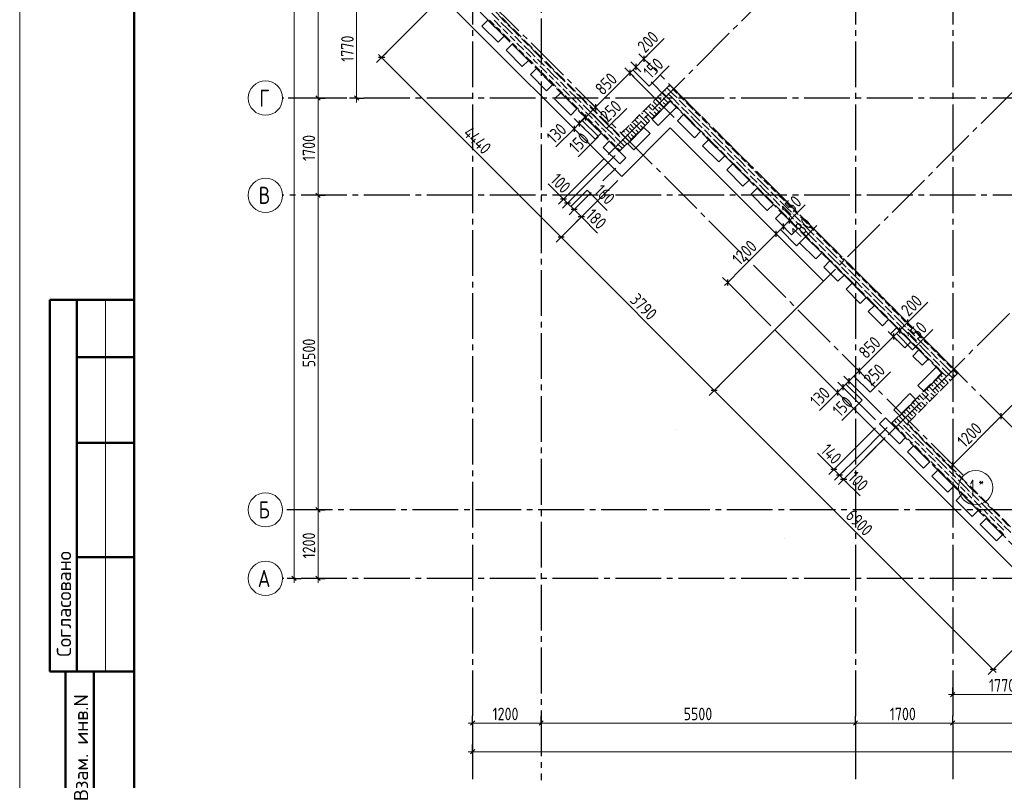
# Model space of a CAD drawing. Header units: millimetres. Extents: x 0 to 43617, y 0 to 59400.
# Tile 2 of 32: x 0 to 17227, y 7100 to 20401. Entities that reach past the tile are written whole.
import ezdxf

# ---------------------------------------------------------------- set-up
doc = ezdxf.new("R2010")
doc.units = ezdxf.units.MM
doc.linetypes.add('______2', pattern=[270, 200, -70])
doc.linetypes.add('______5', pattern=[1100, 800, -100, 100, -100])
for name, color, linetype, lineweight in [('Standard', 7, 'Continuous', 25), ('Оси', 40, '______5', 18), ('Размерная выноска', 7, 'Continuous', 13)]:
    doc.layers.add(name, color=color, linetype=linetype, lineweight=lineweight)
doc.layers.add('ЖБ Перекрытие верхний уровень', color=7, linetype='Continuous', lineweight=25, true_color=0xe0e0ff)
doc.layers.add('ЖБ Стена верхний уровень', color=7, linetype='Continuous', lineweight=25, true_color=0x006e00)
doc.styles.add('GOST 2.304-81', font='txt')
doc.styles.add('ISOCPEUR', font='txt')

msp = doc.modelspace()

# ---------------------------------------------------------------- hatches: boundary and pattern name
at = {"layer": 'ЖБ Стена верхний уровень', "linetype": 'Continuous', "lineweight": 18, "transparency": 33554687}
for points in [[(8394, 20373), (8401, 20380), (8407, 20373), (8401, 20367)], [(8514, 20333), (8521, 20340), (8527, 20333), (8521, 20327)], [(8314, 20293), (8321, 20300), (8327, 20293), (8321, 20287)], [(8434, 20253), (8441, 20260), (8447, 20253), (8441, 20247)], [(8434, 20173), (8441, 20180), (8447, 20173), (8441, 20167)], [(8554, 20133), (8561, 20140), (8567, 20133), (8561, 20127)], [(8594, 20013), (8601, 20020), (8607, 20013), (8601, 20007)], [(8634, 20133), (8641, 20140), (8647, 20133), (8641, 20127)], [(8674, 20013), (8681, 20020), (8687, 20013), (8681, 20007)], [(8754, 20093), (8761, 20100), (8767, 20093), (8761, 20087)], [(8714, 19893), (8721, 19900), (8727, 19893), (8721, 19887)], [(8794, 19973), (8801, 19980), (8807, 19973), (8801, 19967)], [(8834, 19853), (8841, 19860), (8847, 19853), (8841, 19847)], [(8914, 19933), (8921, 19940), (8927, 19933), (8921, 19927)], [(8834, 19773), (8841, 19780), (8847, 19773), (8841, 19767)], [(8954, 19733), (8961, 19740), (8967, 19733), (8961, 19727)], [(9034, 19733), (9041, 19740), (9047, 19733), (9041, 19727)], [(9154, 19693), (9161, 19700), (9167, 19693), (9161, 19687)], [(8994, 19613), (9001, 19620), (9007, 19613), (9001, 19607)], [(9074, 19613), (9081, 19620), (9087, 19613), (9081, 19607)], [(9114, 19493), (9121, 19500), (9127, 19493), (9121, 19487)], [(9194, 19573), (9201, 19580), (9207, 19573), (9201, 19567)], [(9314, 19533), (9321, 19540), (9327, 19533), (9321, 19527)], [(9234, 19453), (9241, 19460), (9247, 19453), (9241, 19447)], [(9234, 19373), (9241, 19380), (9247, 19373), (9241, 19367)], [(9354, 19333), (9361, 19340), (9367, 19333), (9361, 19327)], [(9434, 19333), (9441, 19340), (9447, 19333), (9441, 19327)], [(9554, 19293), (9561, 19300), (9567, 19293), (9561, 19287)], [(9394, 19213), (9401, 19220), (9407, 19213), (9401, 19207)], [(9474, 19213), (9481, 19220), (9487, 19213), (9481, 19207)], [(9594, 19173), (9601, 19180), (9607, 19173), (9601, 19167)], [(9714, 19133), (9721, 19140), (9727, 19133), (9721, 19127)], [(11314, 19133), (11321, 19140), (11327, 19133), (11321, 19127)], [(11394, 19213), (11401, 19220), (11407, 19213), (11401, 19207)], [(9514, 19093), (9521, 19100), (9527, 19093), (9521, 19087)], [(9634, 19053), (9641, 19060), (9647, 19053), (9641, 19047)], [(9634, 18973), (9641, 18980), (9647, 18973), (9641, 18967)], [(11126, 19015), (11127, 19013), (11121, 19007), (11119, 19009)], [(11234, 19053), (11241, 19060), (11247, 19053), (11241, 19047)], [(11234, 18973), (11241, 18980), (11247, 18973), (11241, 18967)], [(11514, 19093), (11521, 19100), (11527, 19093), (11521, 19087)], [(11514, 19013), (11521, 19020), (11527, 19013), (11521, 19007)], [(11634, 18973), (11641, 18980), (11647, 18973), (11641, 18967)], [(9754, 18933), (9761, 18940), (9767, 18933), (9761, 18927)], [(9794, 18813), (9801, 18820), (9807, 18813), (9801, 18807)], [(9834, 18933), (9841, 18940), (9847, 18933), (9841, 18927)], [(9874, 18813), (9881, 18820), (9887, 18813), (9881, 18807)], [(9954, 18893), (9961, 18900), (9967, 18893), (9961, 18887)], [(9994, 18773), (10001, 18780), (10007, 18773), (10001, 18767)], [(10994, 18813), (11001, 18820), (11007, 18813), (11001, 18807)], [(11046, 18935), (11047, 18933), (11041, 18927), (11039, 18929)], [(11074, 18813), (11081, 18820), (11087, 18813), (11081, 18807)], [(11154, 18893), (11161, 18900), (11167, 18893), (11161, 18887)], [(11434, 18933), (11441, 18940), (11447, 18933), (11441, 18927)], [(11554, 18893), (11561, 18900), (11567, 18893), (11561, 18887)], [(11594, 18773), (11601, 18780), (11607, 18773), (11601, 18767)], [(11674, 18853), (11681, 18860), (11687, 18853), (11681, 18847)], [(11794, 18813), (11801, 18820), (11807, 18813), (11801, 18807)], [(9914, 18693), (9921, 18700), (9927, 18693), (9921, 18687)], [(10034, 18653), (10041, 18660), (10047, 18653), (10041, 18647)], [(10114, 18733), (10121, 18740), (10127, 18733), (10121, 18727)], [(10726, 18615), (10727, 18613), (10721, 18607), (10719, 18609)], [(10834, 18653), (10841, 18660), (10847, 18653), (10841, 18647)], [(10914, 18733), (10921, 18740), (10927, 18733), (10921, 18727)], [(11714, 18733), (11721, 18740), (11727, 18733), (11721, 18727)], [(11914, 18693), (11921, 18700), (11927, 18693), (11921, 18687)], [(11914, 18613), (11921, 18620), (11927, 18613), (11921, 18607)], [(10034, 18573), (10041, 18580), (10047, 18573), (10041, 18567)], [(10154, 18533), (10161, 18540), (10167, 18533), (10161, 18527)], [(10234, 18533), (10241, 18540), (10247, 18533), (10241, 18527)], [(10354, 18493), (10361, 18500), (10367, 18493), (10361, 18487)], [(10646, 18535), (10647, 18533), (10641, 18527), (10639, 18529)], [(10754, 18493), (10761, 18500), (10767, 18493), (10761, 18487)], [(10834, 18573), (10841, 18580), (10847, 18573), (10841, 18567)], [(11834, 18533), (11841, 18540), (11847, 18533), (11841, 18527)], [(11954, 18493), (11961, 18500), (11967, 18493), (11961, 18487)], [(12034, 18573), (12041, 18580), (12047, 18573), (12041, 18567)], [(12074, 18453), (12081, 18460), (12087, 18453), (12081, 18447)], [(10194, 18413), (10201, 18420), (10207, 18413), (10201, 18407)], [(10274, 18413), (10281, 18420), (10287, 18413), (10281, 18407)], [(10314, 18293), (10321, 18300), (10327, 18293), (10321, 18287)], [(10394, 18373), (10401, 18380), (10407, 18373), (10401, 18367)], [(10514, 18333), (10521, 18340), (10527, 18333), (10521, 18327)], [(10594, 18413), (10601, 18420), (10607, 18413), (10601, 18407)], [(10674, 18413), (10681, 18420), (10687, 18413), (10681, 18407)], [(11994, 18373), (12001, 18380), (12007, 18373), (12001, 18367)], [(12114, 18333), (12121, 18340), (12127, 18333), (12121, 18327)], [(12194, 18413), (12201, 18420), (12207, 18413), (12201, 18407)], [(12314, 18293), (12321, 18300), (12327, 18293), (12321, 18287)], [(10434, 18253), (10441, 18260), (10447, 18253), (10441, 18247)], [(10434, 18173), (10441, 18180), (10447, 18173), (10441, 18167)], [(12234, 18133), (12241, 18140), (12247, 18133), (12241, 18127)], [(12314, 18213), (12321, 18220), (12327, 18213), (12321, 18207)], [(12354, 18093), (12361, 18100), (12367, 18093), (12361, 18087)], [(12434, 18173), (12441, 18180), (12447, 18173), (12441, 18167)], [(12394, 17973), (12401, 17980), (12407, 17973), (12401, 17967)], [(12474, 18053), (12481, 18060), (12487, 18053), (12481, 18047)], [(12514, 17933), (12521, 17940), (12527, 17933), (12521, 17927)], [(12594, 18013), (12601, 18020), (12607, 18013), (12601, 18007)], [(12714, 17893), (12721, 17900), (12727, 17893), (12721, 17887)], [(12714, 17813), (12721, 17820), (12727, 17813), (12721, 17807)], [(12834, 17773), (12841, 17780), (12847, 17773), (12841, 17767)], [(12634, 17733), (12641, 17740), (12647, 17733), (12641, 17727)], [(12754, 17693), (12761, 17700), (12767, 17693), (12761, 17687)], [(12794, 17573), (12801, 17580), (12807, 17573), (12801, 17567)], [(12874, 17653), (12881, 17660), (12887, 17653), (12881, 17647)], [(12994, 17613), (13001, 17620), (13007, 17613), (13001, 17607)], [(12914, 17533), (12921, 17540), (12927, 17533), (12921, 17527)], [(13114, 17493), (13121, 17500), (13127, 17493), (13121, 17487)], [(13114, 17413), (13121, 17420), (13127, 17413), (13121, 17407)], [(13034, 17333), (13041, 17340), (13047, 17333), (13041, 17327)], [(13154, 17293), (13161, 17300), (13167, 17293), (13161, 17287)], [(13234, 17373), (13241, 17380), (13247, 17373), (13241, 17367)], [(13274, 17253), (13281, 17260), (13287, 17253), (13281, 17247)], [(13194, 17173), (13201, 17180), (13207, 17173), (13201, 17167)], [(13314, 17133), (13321, 17140), (13327, 17133), (13321, 17127)], [(13394, 17213), (13401, 17220), (13407, 17213), (13401, 17207)], [(13514, 17093), (13521, 17100), (13527, 17093), (13521, 17087)], [(13434, 16933), (13441, 16940), (13447, 16933), (13441, 16927)], [(13514, 17013), (13521, 17020), (13527, 17013), (13521, 17007)], [(13554, 16893), (13561, 16900), (13567, 16893), (13561, 16887)], [(13634, 16973), (13641, 16980), (13647, 16973), (13641, 16967)], [(13594, 16773), (13601, 16780), (13607, 16773), (13601, 16767)], [(13674, 16853), (13681, 16860), (13687, 16853), (13681, 16847)], [(13714, 16733), (13721, 16740), (13727, 16733), (13721, 16727)], [(13794, 16813), (13801, 16820), (13807, 16813), (13801, 16807)], [(13834, 16533), (13841, 16540), (13847, 16533), (13841, 16527)], [(13914, 16693), (13921, 16700), (13927, 16693), (13921, 16687)], [(13914, 16613), (13921, 16620), (13927, 16613), (13921, 16607)], [(14034, 16573), (14041, 16580), (14047, 16573), (14041, 16567)], [(13954, 16493), (13961, 16500), (13967, 16493), (13961, 16487)], [(13994, 16373), (14001, 16380), (14007, 16373), (14001, 16367)], [(14074, 16453), (14081, 16460), (14087, 16453), (14081, 16447)], [(14194, 16413), (14201, 16420), (14207, 16413), (14201, 16407)], [(14114, 16333), (14121, 16340), (14127, 16333), (14121, 16327)], [(14314, 16293), (14321, 16300), (14327, 16293), (14321, 16287)], [(14314, 16213), (14321, 16220), (14327, 16213), (14321, 16207)], [(14234, 16133), (14241, 16140), (14247, 16133), (14241, 16127)], [(14354, 16093), (14361, 16100), (14367, 16093), (14361, 16087)], [(14434, 16173), (14441, 16180), (14447, 16173), (14441, 16167)], [(14474, 16053), (14481, 16060), (14487, 16053), (14481, 16047)], [(14394, 15973), (14401, 15980), (14407, 15973), (14401, 15967)], [(14514, 15933), (14521, 15940), (14527, 15933), (14521, 15927)], [(14594, 16013), (14601, 16020), (14607, 16013), (14601, 16007)], [(14714, 15893), (14721, 15900), (14727, 15893), (14721, 15887)], [(14634, 15733), (14641, 15740), (14647, 15733), (14641, 15727)], [(14714, 15813), (14721, 15820), (14727, 15813), (14721, 15807)], [(14754, 15693), (14761, 15700), (14767, 15693), (14761, 15687)], [(14834, 15773), (14841, 15780), (14847, 15773), (14841, 15767)], [(14794, 15573), (14801, 15580), (14807, 15573), (14801, 15567)], [(14874, 15653), (14881, 15660), (14887, 15653), (14881, 15647)], [(14914, 15533), (14921, 15540), (14927, 15533), (14921, 15527)], [(14994, 15613), (15001, 15620), (15007, 15613), (15001, 15607)], [(15034, 15333), (15041, 15340), (15047, 15333), (15041, 15327)], [(15114, 15493), (15121, 15500), (15127, 15493), (15121, 15487)], [(15114, 15413), (15121, 15420), (15127, 15413), (15121, 15407)], [(15234, 15373), (15241, 15380), (15247, 15373), (15241, 15367)], [(15154, 15293), (15161, 15300), (15167, 15293), (15161, 15287)], [(15194, 15173), (15201, 15180), (15207, 15173), (15201, 15167)], [(15274, 15253), (15281, 15260), (15287, 15253), (15281, 15247)], [(15394, 15213), (15401, 15220), (15407, 15213), (15401, 15207)], [(15314, 15133), (15321, 15140), (15327, 15133), (15321, 15127)], [(15514, 15093), (15521, 15100), (15527, 15093), (15521, 15087)], [(15514, 15013), (15521, 15020), (15527, 15013), (15521, 15007)], [(15434, 14933), (15441, 14940), (15447, 14933), (15441, 14927)], [(15554, 14893), (15561, 14900), (15567, 14893), (15561, 14887)], [(15634, 14973), (15641, 14980), (15647, 14973), (15641, 14967)], [(15674, 14853), (15681, 14860), (15687, 14853), (15681, 14847)], [(15794, 14813), (15801, 14820), (15807, 14813), (15801, 14807)], [(15594, 14773), (15601, 14780), (15607, 14773), (15601, 14767)], [(15714, 14733), (15721, 14740), (15727, 14733), (15721, 14727)], [(15914, 14693), (15921, 14700), (15927, 14693), (15921, 14687)], [(15834, 14533), (15841, 14540), (15847, 14533), (15841, 14527)], [(15914, 14613), (15921, 14620), (15927, 14613), (15921, 14607)], [(15954, 14493), (15961, 14500), (15967, 14493), (15961, 14487)], [(16034, 14573), (16041, 14580), (16047, 14573), (16041, 14567)], [(15994, 14373), (16001, 14380), (16007, 14373), (16001, 14367)], [(16074, 14453), (16081, 14460), (16087, 14453), (16081, 14447)], [(16114, 14333), (16121, 14340), (16127, 14333), (16121, 14327)], [(16194, 14413), (16201, 14420), (16207, 14413), (16201, 14407)], [(16314, 14293), (16321, 14300), (16327, 14293), (16321, 14287)], [(16154, 14133), (16161, 14140), (16167, 14133), (16161, 14127)], [(16234, 14133), (16241, 14140), (16247, 14133), (16241, 14127)], [(16314, 14213), (16321, 14220), (16327, 14213), (16321, 14207)], [(15994, 13973), (16001, 13980), (16007, 13973), (16001, 13967)], [(16074, 14053), (16081, 14060), (16087, 14053), (16081, 14047)], [(16194, 14013), (16201, 14020), (16207, 14013), (16201, 14007)], [(15914, 13893), (15921, 13900), (15927, 13893), (15921, 13887)], [(15914, 13813), (15921, 13820), (15927, 13813), (15921, 13807)], [(16034, 13853), (16041, 13860), (16047, 13853), (16041, 13847)], [(16114, 13933), (16121, 13940), (16127, 13933), (16121, 13927)], [(15674, 13653), (15681, 13660), (15687, 13653), (15681, 13647)], [(15754, 13733), (15761, 13740), (15767, 13733), (15761, 13727)], [(15794, 13613), (15801, 13620), (15807, 13613), (15801, 13607)], [(15834, 13733), (15841, 13740), (15847, 13733), (15841, 13727)], [(15514, 13493), (15521, 13500), (15527, 13493), (15521, 13487)], [(15594, 13573), (15601, 13580), (15607, 13573), (15601, 13567)], [(15634, 13453), (15641, 13460), (15647, 13453), (15641, 13447)], [(15714, 13533), (15721, 13540), (15727, 13533), (15721, 13527)], [(15354, 13333), (15361, 13340), (15367, 13333), (15361, 13327)], [(15434, 13333), (15441, 13340), (15447, 13333), (15441, 13327)], [(15514, 13413), (15521, 13420), (15527, 13413), (15521, 13407)], [(15554, 13293), (15561, 13300), (15567, 13293), (15561, 13287)], [(15394, 13213), (15401, 13220), (15407, 13213), (15401, 13207)], [(15407, 13213), (15407, 13213), (15401, 13207), (15401, 13207)], [(15474, 13213), (15481, 13220), (15487, 13213), (15481, 13207)], [(15514, 13093), (15521, 13100), (15527, 13093), (15521, 13087)], [(15594, 13173), (15601, 13180), (15607, 13173), (15601, 13167)], [(15714, 13133), (15721, 13140), (15727, 13133), (15721, 13127)], [(15634, 13053), (15641, 13060), (15647, 13053), (15641, 13047)], [(15634, 12973), (15641, 12980), (15647, 12973), (15641, 12967)], [(15754, 12933), (15761, 12940), (15767, 12933), (15761, 12927)], [(15834, 12933), (15841, 12940), (15847, 12933), (15841, 12927)], [(15794, 12813), (15801, 12820), (15807, 12813), (15801, 12807)], [(15874, 12813), (15881, 12820), (15887, 12813), (15881, 12807)], [(15954, 12893), (15961, 12900), (15967, 12893), (15961, 12887)], [(15994, 12773), (16001, 12780), (16007, 12773), (16001, 12767)], [(15914, 12693), (15921, 12700), (15927, 12693), (15921, 12687)], [(16034, 12653), (16041, 12660), (16047, 12653), (16041, 12647)], [(16034, 12573), (16041, 12580), (16047, 12573), (16041, 12567)], [(16114, 12733), (16121, 12740), (16127, 12733), (16121, 12727)], [(16154, 12533), (16161, 12540), (16167, 12533), (16161, 12527)], [(16194, 12413), (16201, 12420), (16207, 12413), (16201, 12407)], [(16234, 12533), (16241, 12540), (16247, 12533), (16241, 12527)], [(16274, 12413), (16281, 12420), (16287, 12413), (16281, 12407)], [(16354, 12493), (16361, 12500), (16367, 12493), (16361, 12487)], [(16314, 12293), (16321, 12300), (16327, 12293), (16321, 12287)], [(16394, 12373), (16401, 12380), (16407, 12373), (16401, 12367)], [(16434, 12253), (16441, 12260), (16447, 12253), (16441, 12247)], [(16514, 12333), (16521, 12340), (16527, 12333), (16521, 12327)], [(16434, 12173), (16441, 12180), (16447, 12173), (16441, 12167)], [(16554, 12133), (16561, 12140), (16567, 12133), (16561, 12127)], [(16634, 12133), (16641, 12140), (16647, 12133), (16641, 12127)], [(16754, 12093), (16761, 12100), (16767, 12093), (16761, 12087)], [(16594, 12013), (16601, 12020), (16607, 12013), (16601, 12007)], [(16674, 12013), (16681, 12020), (16687, 12013), (16681, 12007)], [(16714, 11893), (16721, 11900), (16727, 11893), (16721, 11887)], [(16794, 11973), (16801, 11980), (16807, 11973), (16801, 11967)], [(16914, 11933), (16921, 11940), (16927, 11933), (16921, 11927)], [(16834, 11853), (16841, 11860), (16847, 11853), (16841, 11847)], [(16834, 11773), (16841, 11780), (16847, 11773), (16841, 11767)], [(16954, 11733), (16961, 11740), (16967, 11733), (16961, 11727)], [(17034, 11733), (17041, 11740), (17047, 11733), (17041, 11727)], [(16994, 11613), (17001, 11620), (17007, 11613), (17001, 11607)], [(17074, 11613), (17081, 11620), (17087, 11613), (17081, 11607)], [(17154, 11693), (17161, 11700), (17167, 11693), (17161, 11687)], [(17194, 11573), (17201, 11580), (17207, 11573), (17201, 11567)], [(17114, 11493), (17121, 11500), (17127, 11493), (17121, 11487)]]:
    msp.add_hatch(color=7, dxfattribs=at).paths.add_polyline_path(points, flags=16)

# ---------------------------------------------------------------- linework, layer by layer
at = {"layer": 'Standard', "color": 7, "linetype": 'Continuous', "lineweight": 13, "transparency": 33554687}
for p, q in [((5221, 19030), (5221, 24530)), ((5894, 20800), (5894, 19030)), ((6333, 19739), (6280, 19792)), ((9473, 16599), (6333, 19739)), ((10923, 19717), (10976, 19770)), ((10675, 19470), (10074, 18869)), ((5221, 17330), (5221, 19030)), ((5894, 19030), (5894, 18955)), ((10074, 18869), (9897, 18692)), ((9897, 18692), (9791, 18586)), ((9699, 18494), (9646, 18441)), ((9791, 18586), (9699, 18494)), ((17173, 13468), (21847, 18142)), ((9516, 17264), (9463, 17317)), ((9586, 17193), (9516, 17264)), ((9700, 17080), (9586, 17193)), ((9827, 16952), (9700, 17080)), ((9827, 16952), (9880, 16899)), ((13363, 16783), (13469, 16889)), ((13469, 16889), (13522, 16942)), ((13235, 16655), (13363, 16783)), ((12153, 13919), (9473, 16599)), ((12387, 15807), (12334, 15754)), ((1500, 15500), (1500, 9000)), ((15533, 15107), (15586, 15160)), ((15286, 14860), (14685, 14259)), ((14685, 14259), (14508, 14082)), ((14402, 13976), (14310, 13884)), ((14508, 14082), (14402, 13976)), ((17033, 9039), (12153, 13919)), ((14310, 13884), (14257, 13831)), ((16324, 12619), (17173, 13468)), ((14246, 12533), (14193, 12586)), ((16324, 12619), (16271, 12566)), ((14345, 12434), (14246, 12533)), ((14416, 12363), (14345, 12434)), ((14416, 12363), (14469, 12310)), ((4802, 10630), (4802, 10555)), ((5221, 10630), (5221, 10555)), ((17033, 9039), (17086, 8986)), ((16324, 8600), (16249, 8600)), ((16324, 8600), (18094, 8600)), ((7924, 8100), (7849, 8100)), ((7924, 8100), (9124, 8100)), ((9124, 8100), (14624, 8100)), ((14624, 8100), (16324, 8100)), ((16324, 8100), (21824, 8100)), ((7924, 7600), (7849, 7600)), ((32974, 7600), (7924, 7600))]:
    msp.add_line(p, q, dxfattribs=at)
at = {"layer": 'Standard', "color": 251, "linetype": 'Continuous', "lineweight": -3, "true_color": 0x656565, "transparency": 33554687}
for p, q in [((6333, 19739), (7323, 20729)), ((6333, 19739), (6422, 19827)), ((6333, 19739), (6245, 19651)), ((10781, 19576), (10693, 19664)), ((10923, 19717), (10834, 19806)), ((10923, 19717), (11011, 19629)), ((10923, 19717), (10923, 19717)), ((10675, 19470), (10587, 19558)), ((10675, 19470), (10764, 19381)), ((10781, 19576), (10870, 19488)), ((11046, 19312), (11312, 19045)), ((5221, 19030), (5096, 19030)), ((5221, 19030), (5346, 19030)), ((5894, 19030), (5769, 19030)), ((5894, 19030), (6019, 19030)), ((5894, 19030), (5894, 19030)), ((10074, 18869), (9986, 18957)), ((9897, 18692), (9809, 18780)), ((10074, 18869), (10163, 18780)), ((10074, 18869), (10074, 18869)), ((9791, 18586), (9703, 18674)), ((9897, 18692), (9986, 18604)), ((9897, 18692), (9897, 18692)), ((9699, 18494), (9611, 18582)), ((9699, 18494), (9788, 18406)), ((9699, 18494), (9699, 18494)), ((9791, 18586), (9880, 18498)), ((9791, 18586), (9791, 18586)), ((10202, 17582), (10428, 17807)), ((10329, 17454), (10463, 17589)), ((5221, 17330), (5096, 17330)), ((5221, 17330), (5346, 17330)), ((5221, 17330), (5221, 17330)), ((9516, 17264), (9427, 17175)), ((9516, 17264), (9604, 17352)), ((9586, 17193), (9675, 17281)), ((9586, 17193), (9498, 17105)), ((9700, 17080), (9611, 16991)), ((9700, 17080), (9788, 17168)), ((9827, 16952), (9739, 16864)), ((9827, 16952), (9915, 17041)), ((13469, 16889), (13380, 16977)), ((13469, 16889), (13557, 16800)), ((13469, 16889), (13469, 16889)), ((13235, 16655), (13147, 16744)), ((13363, 16783), (13274, 16871)), ((13363, 16783), (13451, 16694)), ((13363, 16783), (13363, 16783)), ((9473, 16599), (9385, 16510)), ((9473, 16599), (9562, 16687)), ((13235, 16655), (13324, 16567)), ((12387, 15807), (12298, 15895)), ((12387, 15807), (12475, 15718)), ((12387, 15807), (13143, 15050)), ((15533, 15107), (15445, 15195)), ((15392, 14966), (15303, 15054)), ((15533, 15107), (15621, 15019)), ((15533, 15107), (15533, 15107)), ((15286, 14860), (15197, 14948)), ((15286, 14860), (15374, 14771)), ((15286, 14860), (15286, 14860)), ((15392, 14966), (15480, 14877)), ((15392, 14966), (15392, 14966)), ((14685, 14259), (14596, 14347)), ((14508, 14082), (14419, 14170)), ((14685, 14259), (14773, 14170)), ((14685, 14259), (14685, 14259)), ((12153, 13919), (12242, 14007)), ((14310, 13884), (14221, 13972)), ((14402, 13976), (14313, 14064)), ((14402, 13976), (14490, 13887)), ((14508, 14082), (14596, 13993)), ((12153, 13919), (12065, 13831)), ((14310, 13884), (14398, 13795)), ((14310, 13884), (14310, 13884)), ((17173, 13468), (17084, 13556)), ((17173, 13468), (17261, 13379)), ((17173, 13468), (17291, 13349)), ((14246, 12533), (14334, 12622)), ((16324, 12619), (16236, 12707)), ((16324, 12619), (16412, 12531)), ((16324, 12619), (16443, 12501)), ((14246, 12533), (14158, 12445)), ((14345, 12434), (14257, 12346)), ((14345, 12434), (14434, 12523)), ((14416, 12363), (14504, 12452)), ((14416, 12363), (14327, 12275)), ((5221, 11830), (5096, 11830)), ((5221, 11830), (5346, 11830)), ((5221, 11830), (5221, 11830)), ((4802, 10630), (4677, 10630)), ((4802, 10630), (4700, 10630)), ((4802, 10630), (4927, 10630)), ((5221, 10630), (5096, 10630)), ((5221, 10630), (5346, 10630)), ((5221, 10630), (5221, 10630)), ((17033, 9039), (18023, 10029)), ((17033, 9039), (16945, 8951)), ((17033, 9039), (17121, 9128)), ((16324, 8600), (16324, 8725)), ((16324, 8600), (16324, 8475)), ((16324, 8600), (16324, 8600)), ((7924, 8100), (7924, 8225)), ((7924, 8100), (7924, 7975)), ((7924, 8100), (7924, 7648)), ((9124, 8100), (9124, 8225)), ((9124, 8100), (9124, 7975)), ((9124, 8100), (9124, 7648)), ((14624, 8100), (14624, 8225)), ((14624, 8100), (14624, 7975)), ((14624, 8100), (14624, 7648)), ((16324, 8100), (16324, 8225)), ((16324, 8100), (16324, 7975)), ((16324, 8100), (16324, 7648)), ((7924, 7600), (7924, 7725)), ((7924, 7600), (7924, 7475)), ((7924, 7600), (7924, 7550))]:
    msp.add_line(p, q, dxfattribs=at)
at = {"layer": 'Standard', "color": 7, "linetype": 'Continuous', "lineweight": 25, "transparency": 33554687}
for p, q in [((6386, 19739), (6280, 19739)), ((10923, 19770), (10923, 19664)), ((10675, 19523), (10675, 19417)), ((10781, 19629), (10781, 19523)), ((5258, 18992), (5183, 19068)), ((5857, 19068), (5932, 18992)), ((10074, 18922), (10074, 18816)), ((9791, 18639), (9791, 18533)), ((9897, 18745), (9897, 18639)), ((9699, 18547), (9699, 18441)), ((5258, 17293), (5183, 17368)), ((9569, 17264), (9463, 17264)), ((9639, 17193), (9533, 17193)), ((9753, 17080), (9647, 17080)), ((9880, 16952), (9774, 16952)), ((13469, 16836), (13469, 16942)), ((13363, 16730), (13363, 16836)), ((9526, 16599), (9420, 16599)), ((13235, 16602), (13235, 16708)), ((12387, 15754), (12387, 15860)), ((15533, 15160), (15533, 15054)), ((15392, 15019), (15392, 14913)), ((15286, 14913), (15286, 14807)), ((14685, 14312), (14685, 14205)), ((14508, 14135), (14508, 14029)), ((14402, 14029), (14402, 13923)), ((12206, 13919), (12100, 13919)), ((14310, 13937), (14310, 13831)), ((17173, 13415), (17173, 13521)), ((16324, 12566), (16324, 12672)), ((14299, 12533), (14193, 12533)), ((14398, 12434), (14292, 12434)), ((14469, 12363), (14363, 12363)), ((5258, 11792), (5183, 11868)), ((4839, 10592), (4764, 10668)), ((5258, 10592), (5183, 10668)), ((17086, 9039), (16980, 9039)), ((16286, 8562), (16361, 8638)), ((7886, 8062), (7961, 8138)), ((9086, 8062), (9161, 8138)), ((14586, 8062), (14661, 8138)), ((16286, 8062), (16361, 8138)), ((7961, 7638), (7886, 7562))]:
    msp.add_line(p, q, dxfattribs=at)
at = {"layer": 'Standard', "color": 7, "linetype": 'Continuous', "lineweight": 50, "transparency": 33554687}
for p, q in [((2000, 15500), (527, 15500)), ((527, 15500), (527, 9000)), ((527, 15500), (527, 9000)), ((1000, 15500), (1000, 9000)), ((2000, 14500), (1000, 14500)), ((2000, 13000), (1000, 13000)), ((2000, 11000), (1000, 11000)), ((0, 9000), (6, 9000)), ((527, 9000), (2000, 9000)), ((800, 500), (800, 9000)), ((800, 500), (800, 9000)), ((1300, 500), (1300, 9000))]:
    msp.add_line(p, q, dxfattribs=at)
at = {"layer": 'Standard', "color": 7, "linetype": 'Continuous', "lineweight": 13, "transparency": 33554687}
msp.add_lwpolyline([(0, 0), (42000, 0), (42000, 59400), (0, 59400), (0, 0)], close=True, dxfattribs=at)
at = {"layer": 'Standard', "color": 7, "linetype": 'Continuous', "lineweight": 50, "transparency": 33554687}
msp.add_lwpolyline([(2000, 58900), (41500, 58900), (41500, 500), (2000, 500), (2000, 58900)], close=True, dxfattribs=at)
at = {"layer": 'Standard', "color": 7, "linetype": 'Continuous', "lineweight": 13, "transparency": 33554687}
for points in [[(4802, 10630), (4802, 33448), (4802, 33448), (4802, 57120)], [(10923, 19717), (10882, 19677), (10882, 19677), (10808, 19602), (10808, 19602), (10781, 19576)], [(10781, 19576), (10754, 19549), (10754, 19549), (10675, 19470)], [(5221, 11830), (5221, 15087), (5221, 15087), (5221, 17330)], [(12387, 15807), (12630, 16051), (12630, 16051), (13235, 16655)], [(15533, 15107), (15493, 15067), (15493, 15067), (15418, 14992), (15418, 14992), (15392, 14966)], [(15392, 14966), (15364, 14938), (15364, 14938), (15286, 14860)], [(5221, 10630), (5221, 10921), (5221, 10921), (5221, 11830)]]:
    msp.add_lwpolyline(points, dxfattribs=at)
at = {"layer": 'Standard', "color": 251, "linetype": 'Continuous', "lineweight": -3, "true_color": 0x656565, "transparency": 33554687}
for points in [[(10675, 19470), (10716, 19429), (10716, 19429), (10747, 19398), (10747, 19398), (11453, 18692)], [(10781, 19576), (10802, 19555), (10802, 19555), (10821, 19536), (10821, 19536), (10844, 19513)], [(5221, 19030), (5204, 19030), (5204, 19030), (5204, 19030), (5204, 19030), (5204, 19030), (5204, 19030), (5204, 19030), (5204, 19030), (5204, 19030), (5204, 19030), (5204, 19030), (5204, 19030), (5204, 19030), (5204, 19030), (5204, 19030), (5204, 19030), (5204, 19030), (5204, 19030), (5204, 19030), (5204, 19030), (5204, 19030), (5204, 19030), (4700, 19030)], [(9586, 17193), (9598, 17205), (9598, 17205), (10421, 18027)], [(9516, 17264), (9528, 17276), (9528, 17276), (10152, 17900)], [(9473, 16599), (9485, 16611), (9485, 16611), (10463, 17589)], [(9700, 17080), (9712, 17092), (9712, 17092), (9985, 17365), (9985, 17365), (10000, 17380)], [(9827, 16952), (9839, 16964), (9839, 16964), (9846, 16971), (9846, 16971), (9862, 16987), (9862, 16987), (10127, 17253)], [(13235, 16655), (13455, 16435), (13455, 16435), (13992, 15899)], [(12153, 13919), (12165, 13931), (12165, 13931), (12165, 13931), (12165, 13931), (13143, 14909)], [(14402, 13976), (14610, 13768), (14610, 13768), (14974, 13403)], [(14508, 14082), (14696, 13894), (14696, 13894), (15080, 13509)], [(14345, 12434), (14357, 12446), (14357, 12446), (14640, 12729), (14640, 12729), (15180, 13269)], [(14246, 12533), (14258, 12545), (14258, 12545), (14921, 13209), (14921, 13209), (14974, 13262)], [(14416, 12363), (14428, 12375), (14428, 12375), (14440, 12388), (14440, 12388), (15144, 13092)]]:
    msp.add_lwpolyline(points, dxfattribs=at)
at = {"layer": 'ЖБ Перекрытие верхний уровень', "color": 7, "linetype": 'Continuous', "lineweight": 35, "transparency": 33554687}
for p, q in [((7394, 20800), (10534, 17659)), ((8087, 20290), (8193, 20396)), ((8193, 20396), (8476, 20113)), ((8370, 20007), (8087, 20290)), ((8476, 20113), (8370, 20007)), ((8512, 19866), (8618, 19972)), ((8794, 19583), (8512, 19866)), ((8618, 19972), (8900, 19689)), ((8900, 19689), (8794, 19583)), ((8936, 19442), (9042, 19548)), ((9042, 19548), (9325, 19265)), ((9219, 19159), (8936, 19442)), ((9325, 19265), (9219, 19159)), ((9360, 19017), (9466, 19123)), ((9466, 19123), (9749, 18841)), ((9643, 18734), (9360, 19017)), ((11064, 18656), (11383, 18975)), ((11383, 18975), (11489, 18869)), ((9749, 18841), (9643, 18734)), ((11489, 18869), (11171, 18550)), ((9784, 18593), (9890, 18699)), ((9890, 18699), (10173, 18416)), ((11171, 18550), (11064, 18656)), ((11510, 18635), (11616, 18741)), ((11807, 18338), (11510, 18635)), ((11616, 18741), (11913, 18444)), ((10067, 18310), (9784, 18593)), ((10534, 17659), (11383, 18508)), ((10640, 18232), (10923, 18515)), ((10923, 18515), (11029, 18409)), ((11383, 18508), (14062, 15828)), ((11913, 18444), (11807, 18338)), ((10173, 18416), (10067, 18310)), ((10209, 18169), (10315, 18275)), ((10315, 18275), (10605, 17985)), ((11029, 18409), (10746, 18126)), ((11948, 18197), (12054, 18303)), ((12054, 18303), (12337, 18020)), ((10499, 17879), (10209, 18169)), ((10746, 18126), (10640, 18232)), ((12231, 17914), (11948, 18197)), ((10605, 17985), (10499, 17879)), ((12337, 18020), (12231, 17914)), ((12373, 17773), (12479, 17879)), ((12655, 17490), (12373, 17773)), ((12479, 17879), (12762, 17596)), ((12762, 17596), (12655, 17490)), ((12797, 17348), (12903, 17454)), ((12903, 17454), (13186, 17172)), ((13080, 17065), (12797, 17348)), ((13186, 17172), (13080, 17065)), ((13221, 16924), (13327, 17030)), ((13504, 16641), (13221, 16924)), ((13327, 17030), (13610, 16747)), ((13610, 16747), (13504, 16641)), ((13645, 16500), (13751, 16606)), ((13751, 16606), (14034, 16323)), ((13928, 16217), (13645, 16500)), ((14034, 16323), (13928, 16217)), ((14070, 16076), (14176, 16182)), ((14317, 15828), (14070, 16076)), ((14176, 16182), (14423, 15934)), ((14423, 15934), (14317, 15828)), ((14062, 15828), (13214, 14980)), ((14459, 15687), (14565, 15793)), ((14706, 15439), (14459, 15687)), ((14565, 15793), (14812, 15545)), ((14812, 15545), (14706, 15439)), ((14847, 15298), (14954, 15404)), ((14954, 15404), (15201, 15156)), ((15095, 15050), (14847, 15298)), ((15201, 15156), (15095, 15050)), ((15236, 14909), (15342, 15015)), ((15342, 15015), (15590, 14767)), ((13214, 14980), (18094, 10100)), ((15484, 14661), (15236, 14909)), ((15590, 14767), (15484, 14661)), ((15625, 14520), (15731, 14626)), ((15788, 14358), (15625, 14520)), ((15731, 14626), (15894, 14464)), ((15717, 14004), (16035, 14322)), ((15894, 14464), (15788, 14358)), ((16035, 14322), (16141, 14216)), ((16141, 14216), (15823, 13898)), ((15823, 13898), (15717, 14004)), ((15293, 13580), (15575, 13863)), ((15575, 13863), (15681, 13757)), ((15681, 13757), (15399, 13474)), ((15045, 13332), (15151, 13438)), ((15151, 13438), (15498, 13092)), ((15399, 13474), (15293, 13580)), ((15392, 12986), (15045, 13332)), ((15498, 13092), (15392, 12986)), ((15533, 12844), (15639, 12950)), ((15639, 12950), (15922, 12668)), ((15816, 12561), (15533, 12844)), ((15922, 12668), (15816, 12561)), ((15957, 12420), (16063, 12526)), ((16240, 12137), (15957, 12420)), ((16063, 12526), (16346, 12243)), ((16346, 12243), (16240, 12137)), ((16382, 11996), (16488, 12102)), ((16488, 12102), (16771, 11819)), ((16664, 11713), (16382, 11996)), ((16771, 11819), (16664, 11713)), ((16806, 11571), (16912, 11678)), ((17089, 11289), (16806, 11571)), ((16912, 11678), (17195, 11395)), ((17195, 11395), (17089, 11289))]:
    msp.add_line(p, q, dxfattribs=at)
at = {"layer": 'ЖБ Стена верхний уровень', "color": 251, "linetype": '______2', "lineweight": 13, "true_color": 0x656565, "transparency": 33554687}
for p, q in [((7674, 20916), (10350, 18240)), ((10491, 18381), (7874, 20998)), ((11234, 19123), (10491, 18381)), ((11375, 19265), (11234, 19123)), ((16276, 14365), (11375, 19265)), ((10491, 18098), (11375, 18982)), ((11375, 18982), (16134, 14223)), ((10350, 18240), (10491, 18098)), ((16417, 14223), (16276, 14365)), ((16134, 14223), (15250, 13339)), ((16276, 14082), (16417, 14223)), ((15533, 13339), (16276, 14082)), ((15250, 13339), (15392, 13198)), ((18292, 10580), (15533, 13339)), ((15392, 13198), (18210, 10380))]:
    msp.add_line(p, q, dxfattribs=at)
at = {"layer": 'ЖБ Стена верхний уровень', "color": 9, "linetype": 'Continuous', "lineweight": 18, "true_color": 0xc7c7c7, "transparency": 33554687}
for p, q in [((8261, 20513), (8381, 20393)), ((8221, 20393), (8301, 20313)), ((8301, 20393), (8421, 20273)), ((8381, 20473), (8501, 20353)), ((8541, 20233), (8421, 20353)), ((8381, 20233), (8341, 20273)), ((8421, 20193), (8381, 20233)), ((8461, 20233), (8541, 20153)), ((8541, 20313), (8621, 20233)), ((8541, 20233), (8621, 20153)), ((8621, 20233), (8741, 20113)), ((8461, 20153), (8581, 20033)), ((8621, 20073), (8581, 20113)), ((8661, 20033), (8621, 20073)), ((8621, 19993), (8701, 19913)), ((8661, 20113), (8781, 19993)), ((8701, 19993), (8821, 19873)), ((8781, 20073), (8901, 19953)), ((8781, 19833), (8741, 19873)), ((8821, 19793), (8781, 19833)), ((8941, 19833), (8821, 19953)), ((8861, 19833), (8941, 19753)), ((8941, 19913), (9021, 19833)), ((8941, 19833), (9021, 19753)), ((9021, 19833), (9141, 19713)), ((8861, 19753), (8981, 19633)), ((9021, 19673), (8981, 19713)), ((9061, 19633), (9021, 19673)), ((9061, 19713), (9181, 19593)), ((9181, 19673), (9301, 19553)), ((9021, 19593), (9101, 19513)), ((9101, 19593), (9221, 19473)), ((9181, 19433), (9141, 19473)), ((9341, 19433), (9221, 19553)), ((9341, 19513), (9421, 19433)), ((9221, 19393), (9181, 19433)), ((9261, 19433), (9341, 19353)), ((9261, 19353), (9381, 19233)), ((9341, 19433), (9421, 19353)), ((9421, 19273), (9381, 19313)), ((9421, 19433), (9541, 19313)), ((9461, 19313), (9581, 19193)), ((9461, 19233), (9421, 19273)), ((9421, 19193), (9501, 19113)), ((9501, 19193), (9621, 19073)), ((9581, 19273), (9701, 19153)), ((9741, 19033), (9621, 19153)), ((11341, 19033), (11242, 19132)), ((11282, 19172), (11301, 19153)), ((11421, 19113), (11322, 19212)), ((11362, 19252), (11381, 19233)), ((11421, 19193), (11501, 19113)), ((9581, 19033), (9541, 19073)), ((9621, 18993), (9581, 19033)), ((9661, 19033), (9741, 18953)), ((9661, 18953), (9781, 18833)), ((9741, 19113), (9821, 19033)), ((9741, 19033), (9821, 18953)), ((9821, 19033), (9941, 18913)), ((11082, 18972), (11141, 18913)), ((11141, 18993), (11261, 18873)), ((11181, 19033), (11162, 19052)), ((11221, 18993), (11181, 19033)), ((11202, 19092), (11221, 19073)), ((11261, 19033), (11341, 18953)), ((11261, 18953), (11304, 18910)), ((11341, 19113), (11421, 19033)), ((11341, 19033), (11421, 18953)), ((11421, 19113), (11501, 19033)), ((11421, 19033), (11541, 18913)), ((11581, 19033), (11541, 19073)), ((11541, 18993), (11661, 18873)), ((11621, 18993), (11581, 19033)), ((11661, 18953), (11781, 18833)), ((9821, 18873), (9781, 18913)), ((9861, 18833), (9821, 18873)), ((9821, 18793), (9901, 18713)), ((9861, 18913), (9981, 18793)), ((9901, 18793), (10021, 18673)), ((9981, 18873), (10101, 18753)), ((11021, 18713), (10922, 18812)), ((10962, 18852), (10981, 18833)), ((11021, 18873), (11002, 18892)), ((11061, 18833), (11021, 18873)), ((11021, 18793), (11101, 18713)), ((11061, 18913), (11181, 18793)), ((11101, 18793), (11144, 18750)), ((11181, 18873), (11224, 18830)), ((11461, 18913), (11581, 18793)), ((11581, 18873), (11701, 18753)), ((11821, 18713), (11701, 18833)), ((11821, 18793), (11901, 18713)), ((9981, 18633), (9941, 18673)), ((10021, 18593), (9981, 18633)), ((10141, 18633), (10021, 18753)), ((10061, 18633), (10141, 18553)), ((10141, 18713), (10221, 18633)), ((10141, 18633), (10221, 18553)), ((10221, 18633), (10341, 18513)), ((10781, 18633), (10762, 18652)), ((10821, 18593), (10781, 18633)), ((10802, 18692), (10821, 18673)), ((10941, 18633), (10842, 18732)), ((10861, 18633), (10941, 18553)), ((10882, 18772), (10901, 18753)), ((10941, 18713), (11021, 18633)), ((10941, 18633), (10984, 18590)), ((11021, 18713), (11064, 18670)), ((11021, 18633), (11024, 18630)), ((11741, 18633), (11621, 18753)), ((11741, 18713), (11821, 18633)), ((11741, 18633), (11821, 18553)), ((11821, 18713), (11901, 18633)), ((11821, 18633), (11941, 18513)), ((11981, 18633), (11941, 18673)), ((12021, 18593), (11981, 18633)), ((10061, 18553), (10181, 18433)), ((10221, 18473), (10181, 18513)), ((10261, 18433), (10221, 18473)), ((10261, 18513), (10381, 18393)), ((10381, 18473), (10482, 18372)), ((10562, 18452), (10581, 18433)), ((10621, 18473), (10602, 18492)), ((10661, 18433), (10621, 18473)), ((10661, 18513), (10781, 18393)), ((10682, 18572), (10741, 18513)), ((10741, 18593), (10861, 18473)), ((10781, 18473), (10824, 18430)), ((10861, 18553), (10904, 18510)), ((11861, 18513), (11981, 18393)), ((11941, 18593), (12061, 18473)), ((11981, 18473), (12101, 18353)), ((12061, 18553), (12181, 18433)), ((12221, 18313), (12101, 18433)), ((10221, 18393), (10301, 18313)), ((10301, 18393), (10402, 18292)), ((10362, 18252), (10341, 18273)), ((10402, 18292), (10421, 18273)), ((10442, 18332), (10421, 18353)), ((10541, 18233), (10442, 18332)), ((10482, 18372), (10501, 18353)), ((10621, 18313), (10522, 18412)), ((10541, 18313), (10621, 18233)), ((10621, 18393), (10701, 18313)), ((10621, 18313), (10664, 18270)), ((10701, 18393), (10744, 18350)), ((12141, 18233), (12021, 18353)), ((12141, 18313), (12221, 18233)), ((12221, 18393), (12301, 18313)), ((12221, 18313), (12301, 18233)), ((12381, 18233), (12341, 18273)), ((10381, 18233), (10362, 18252)), ((10421, 18193), (10381, 18233)), ((10461, 18233), (10541, 18153)), ((10461, 18153), (10504, 18110)), ((10541, 18233), (10584, 18190)), ((10621, 18233), (10624, 18230)), ((12141, 18233), (12221, 18153)), ((12221, 18233), (12341, 18113)), ((12261, 18113), (12381, 17993)), ((12341, 18193), (12461, 18073)), ((12421, 18193), (12381, 18233)), ((12461, 18153), (12581, 18033)), ((12381, 18073), (12501, 17953)), ((12541, 17833), (12421, 17953)), ((12621, 17913), (12501, 18033)), ((12621, 17993), (12701, 17913)), ((12541, 17913), (12621, 17833)), ((12541, 17833), (12621, 17753)), ((12621, 17913), (12701, 17833)), ((12621, 17833), (12741, 17713)), ((12781, 17833), (12741, 17873)), ((12741, 17793), (12861, 17673)), ((12821, 17793), (12781, 17833)), ((12861, 17753), (12981, 17633)), ((12661, 17713), (12781, 17593)), ((12781, 17673), (12901, 17553)), ((13021, 17513), (12901, 17633)), ((13021, 17593), (13101, 17513)), ((12941, 17433), (12821, 17553)), ((12941, 17513), (13021, 17433)), ((12941, 17433), (13021, 17353)), ((13021, 17513), (13101, 17433)), ((13021, 17433), (13141, 17313)), ((13181, 17433), (13141, 17473)), ((13221, 17393), (13181, 17433)), ((13061, 17313), (13181, 17193)), ((13141, 17393), (13261, 17273)), ((13181, 17273), (13301, 17153)), ((13261, 17353), (13381, 17233)), ((13421, 17113), (13301, 17233)), ((13341, 17033), (13221, 17153)), ((13341, 17113), (13421, 17033)), ((13421, 17193), (13501, 17113)), ((13421, 17113), (13501, 17033)), ((13581, 17033), (13541, 17073)), ((13341, 17033), (13421, 16953)), ((13421, 17033), (13541, 16913)), ((13461, 16913), (13581, 16793)), ((13541, 16993), (13661, 16873)), ((13621, 16993), (13581, 17033)), ((13661, 16953), (13781, 16833)), ((13581, 16873), (13701, 16753)), ((13741, 16633), (13621, 16753)), ((13821, 16713), (13701, 16833)), ((13741, 16713), (13821, 16633)), ((13821, 16793), (13901, 16713)), ((13821, 16713), (13901, 16633)), ((13741, 16633), (13821, 16553)), ((13821, 16633), (13941, 16513)), ((13981, 16633), (13941, 16673)), ((13941, 16593), (14061, 16473)), ((14021, 16593), (13981, 16633)), ((14061, 16553), (14181, 16433)), ((13861, 16513), (13981, 16393)), ((13981, 16473), (14101, 16353)), ((14221, 16313), (14101, 16433)), ((14221, 16393), (14301, 16313)), ((14141, 16233), (14021, 16353)), ((14141, 16313), (14221, 16233)), ((14141, 16233), (14221, 16153)), ((14221, 16313), (14301, 16233)), ((14221, 16233), (14341, 16113)), ((14381, 16233), (14341, 16273)), ((14421, 16193), (14381, 16233)), ((14261, 16113), (14381, 15993)), ((14341, 16193), (14461, 16073)), ((14381, 16073), (14501, 15953)), ((14461, 16153), (14581, 16033)), ((14621, 15913), (14501, 16033)), ((14541, 15833), (14421, 15953)), ((14541, 15913), (14621, 15833)), ((14621, 15993), (14701, 15913)), ((14621, 15913), (14701, 15833)), ((14781, 15833), (14741, 15873)), ((14541, 15833), (14621, 15753)), ((14621, 15833), (14741, 15713)), ((14661, 15713), (14781, 15593)), ((14741, 15793), (14861, 15673)), ((14821, 15793), (14781, 15833)), ((14861, 15753), (14981, 15633)), ((14781, 15673), (14901, 15553)), ((14941, 15433), (14821, 15553)), ((15021, 15513), (14901, 15633)), ((14941, 15513), (15021, 15433)), ((15021, 15593), (15101, 15513)), ((15021, 15513), (15101, 15433)), ((14941, 15433), (15021, 15353)), ((15021, 15433), (15141, 15313)), ((15181, 15433), (15141, 15473)), ((15141, 15393), (15261, 15273)), ((15221, 15393), (15181, 15433)), ((15261, 15353), (15381, 15233)), ((15061, 15313), (15181, 15193)), ((15181, 15273), (15301, 15153)), ((15421, 15113), (15301, 15233)), ((15421, 15193), (15501, 15113)), ((15341, 15033), (15221, 15153)), ((15341, 15113), (15421, 15033)), ((15341, 15033), (15421, 14953)), ((15421, 15113), (15501, 15033)), ((15421, 15033), (15541, 14913)), ((15581, 15033), (15541, 15073)), ((15541, 14993), (15661, 14873)), ((15621, 14993), (15581, 15033)), ((15461, 14913), (15581, 14793)), ((15581, 14873), (15701, 14753)), ((15661, 14953), (15781, 14833)), ((15821, 14713), (15701, 14833)), ((15741, 14633), (15621, 14753)), ((15741, 14713), (15821, 14633)), ((15821, 14793), (15901, 14713)), ((15821, 14713), (15901, 14633)), ((15981, 14633), (15941, 14673)), ((15741, 14633), (15821, 14553)), ((15821, 14633), (15941, 14513)), ((15861, 14513), (15981, 14393)), ((15941, 14593), (16061, 14473)), ((16021, 14593), (15981, 14633)), ((15981, 14473), (16101, 14353)), ((16061, 14553), (16181, 14433)), ((16141, 14233), (16021, 14353)), ((16221, 14313), (16101, 14433)), ((16141, 14313), (16221, 14233)), ((16221, 14393), (16301, 14313)), ((16221, 14313), (16301, 14233)), ((16063, 14152), (16181, 14033)), ((16103, 14192), (16141, 14153)), ((16141, 14233), (16221, 14153)), ((16221, 14233), (16324, 14130)), ((16381, 14233), (16341, 14273)), ((16341, 14193), (16364, 14170)), ((16404, 14210), (16381, 14233)), ((15903, 13992), (16021, 13873)), ((15943, 14032), (15981, 13993)), ((15983, 14072), (16101, 13953)), ((16023, 14112), (16061, 14073)), ((16164, 13970), (16101, 14033)), ((16221, 14073), (16181, 14113)), ((16244, 14050), (16221, 14073)), ((16261, 14113), (16284, 14090)), ((15703, 13792), (15741, 13753)), ((15743, 13832), (15821, 13753)), ((15783, 13872), (15821, 13833)), ((15821, 13833), (15924, 13730)), ((15823, 13912), (15901, 13833)), ((15863, 13952), (15901, 13913)), ((15981, 13833), (15941, 13873)), ((15941, 13793), (15964, 13770)), ((16004, 13810), (15981, 13833)), ((16084, 13890), (16021, 13953)), ((15543, 13632), (15581, 13593)), ((15583, 13672), (15701, 13553)), ((15623, 13712), (15661, 13673)), ((15663, 13752), (15781, 13633)), ((15764, 13570), (15701, 13633)), ((15821, 13673), (15781, 13713)), ((15844, 13650), (15821, 13673)), ((15861, 13713), (15884, 13690)), ((15383, 13472), (15421, 13433)), ((15423, 13512), (15501, 13433)), ((15463, 13552), (15501, 13513)), ((15503, 13592), (15621, 13473)), ((15581, 13433), (15541, 13473)), ((15684, 13490), (15621, 13553)), ((15263, 13352), (15381, 13233)), ((15303, 13392), (15341, 13353)), ((15343, 13432), (15421, 13353)), ((15421, 13273), (15381, 13313)), ((15421, 13433), (15524, 13330)), ((15444, 13250), (15421, 13273)), ((15461, 13313), (15484, 13290)), ((15484, 13290), (15581, 13193)), ((15524, 13330), (15541, 13313)), ((15541, 13393), (15564, 13370)), ((15604, 13410), (15581, 13433)), ((15581, 13273), (15701, 13153)), ((15421, 13193), (15501, 13113)), ((15461, 13233), (15444, 13250)), ((15501, 13193), (15621, 13073)), ((15741, 13033), (15621, 13153)), ((15741, 13113), (15821, 13033)), ((15581, 13033), (15541, 13073)), ((15621, 12993), (15581, 13033)), ((15661, 13033), (15741, 12953)), ((15661, 12953), (15781, 12833)), ((15741, 13033), (15821, 12953)), ((15821, 13033), (15941, 12913)), ((15821, 12873), (15781, 12913)), ((15861, 12833), (15821, 12873)), ((15821, 12793), (15901, 12713)), ((15861, 12913), (15981, 12793)), ((15901, 12793), (16021, 12673)), ((15981, 12873), (16101, 12753)), ((16141, 12633), (16021, 12753)), ((15981, 12633), (15941, 12673)), ((16021, 12593), (15981, 12633)), ((16061, 12633), (16141, 12553)), ((16141, 12713), (16221, 12633)), ((16141, 12633), (16221, 12553)), ((16221, 12633), (16341, 12513)), ((16061, 12553), (16181, 12433)), ((16221, 12473), (16181, 12513)), ((16261, 12433), (16221, 12473)), ((16261, 12513), (16381, 12393)), ((16381, 12473), (16501, 12353)), ((16221, 12393), (16301, 12313)), ((16301, 12393), (16421, 12273)), ((16381, 12233), (16341, 12273)), ((16421, 12193), (16381, 12233)), ((16541, 12233), (16421, 12353)), ((16461, 12233), (16541, 12153)), ((16541, 12313), (16621, 12233)), ((16541, 12233), (16621, 12153)), ((16621, 12233), (16741, 12113)), ((16461, 12153), (16581, 12033)), ((16621, 12073), (16581, 12113)), ((16661, 12033), (16621, 12073)), ((16661, 12113), (16781, 11993)), ((16781, 12073), (16901, 11953)), ((16621, 11993), (16701, 11913)), ((16701, 11993), (16821, 11873)), ((16941, 11833), (16821, 11953)), ((16941, 11913), (17021, 11833)), ((16781, 11833), (16741, 11873)), ((16821, 11793), (16781, 11833)), ((16861, 11833), (16941, 11753)), ((16861, 11753), (16981, 11633)), ((16941, 11833), (17021, 11753)), ((17021, 11833), (17141, 11713)), ((17021, 11673), (16981, 11713)), ((17061, 11633), (17021, 11673)), ((17021, 11593), (17101, 11513)), ((17061, 11713), (17181, 11593)), ((17101, 11593), (17221, 11473)), ((17181, 11673), (17301, 11553)), ((17341, 11433), (17221, 11553)), ((17181, 11433), (17141, 11473)), ((17221, 11393), (17181, 11433))]:
    msp.add_line(p, q, dxfattribs=at)
at = {"layer": 'Оси', "color": 8, "linetype": '______5', "lineweight": -3, "transparency": 33554687}
for p, q in [((9124, 57820), (9124, 7100)), ((7924, 57420), (7924, 7100)), ((14624, 57420), (14624, 7100)), ((16324, 57420), (16324, 7100)), ((9516, 17264), (28172, 35920)), ((12153, 13919), (31163, 32929)), ((14416, 12363), (33072, 31020)), ((16513, 12430), (7200, 21743)), ((17362, 13278), (10923, 19717)), ((33224, 19030), (4600, 19030)), ((33224, 17330), (4600, 17330)), ((9516, 17264), (9516, 17264)), ((9516, 17264), (9516, 17264)), ((11467, 13233), (11467, 13233)), ((11467, 13233), (11467, 13233)), ((34074, 11830), (4600, 11830)), ((13376, 11324), (13376, 11324)), ((13376, 11324), (13376, 11324)), ((33224, 10630), (4600, 10630))]:
    msp.add_line(p, q, dxfattribs=at)
at = {"layer": 'Оси', "color": 7, "linetype": 'Continuous', "lineweight": 13, "transparency": 33554687}
for centre in [(4300, 19030), (4300, 17330), (16725, 12218), (4300, 11830), (4300, 10630)]:
    msp.add_circle(centre, 300, dxfattribs=at)
at = {"layer": 'Размерная выноска', "color": 7, "linetype": 'Continuous', "lineweight": 25, "transparency": 33554687}
for p, q in [((10923, 19717), (11276, 20071)), ((9699, 18494), (9381, 18176)), ((9516, 17264), (9247, 17532)), ((13469, 16889), (13744, 17164)), ((9827, 16952), (10110, 16669)), ((15533, 15107), (15887, 15461)), ((14310, 13884), (13992, 13566)), ((14246, 12533), (13956, 12823)), ((14416, 12363), (14706, 12074))]:
    msp.add_line(p, q, dxfattribs=at)
for points in [[(10728, 19523), (11011, 19240), (11365, 19594)], [(9986, 18780), (10269, 18498), (10622, 18851)], [(9844, 18639), (10127, 18356), (9774, 18003)], [(9643, 17136), (9926, 17419), (10279, 17066)], [(13310, 16730), (13592, 16447), (13946, 16800)], [(15339, 14913), (15621, 14630), (15975, 14983)], [(14596, 14170), (14879, 13887), (15233, 14241)], [(14455, 14029), (14738, 13746), (14384, 13392)]]:
    msp.add_lwpolyline(points, dxfattribs=at)

# ---------------------------------------------------------------- texts
at = {"layer": 'Standard', "color": 7, "linetype": 'Continuous', "lineweight": 25, "transparency": 33554687, "char_height": 220, "attachment_point": 7, "style": 'GOST 2.304-81'}
for s, insert, width, rotation in [('200', (10942, 19808), 531.98, 45), ('1770', (5844, 19665), 625.74, 90), ('150', (11044, 19357), 469.5, 45), ('850', (10201, 19066), 516.4, 45), ('250', (10288, 18595), 516.39, 45), ('130', (9352, 18217), 469.51, 45), ('1700', (5170, 17930), 625.74, 90), ('4440', (7745, 18398), 672.62, 315), ('150', (9745, 18051), 469.51, 45), ('100', (9270, 17580), 485.08, 315), ('160', (10040, 17387), 485.09, 315), ('150', (13460, 16951), 469.51, 45), ('180', (9889, 16961), 485.08, 315), ('180', (13637, 16565), 485.09, 45), ('1200', (12599, 16090), 625.73, 45), ('200', (15553, 15197), 531.96, 45), ('3790', (10661, 15482), 657.05, 315), ('150', (15654, 14746), 469.52, 45), ('5500', (5171, 14322), 641.48, 90), ('850', (14812, 14456), 516.39, 45), ('250', (14898, 13985), 516.39, 45), ('130', (13962, 13607), 469.5, 45), ('150', (14355, 13441), 469.52, 45), ('1200', (16536, 12902), 625.73, 45), ('140', (14001, 12850), 485.09, 315), ('100', (14478, 12372), 485.09, 315), ('6900', (14435, 11708), 672.62, 315), ('1200', (5170, 10980), 625.74, 90)]:
    msp.add_mtext(s, dxfattribs=dict(at, insert=insert, width=width, rotation=rotation))
at = {"layer": 'Standard', "color": 7, "linetype": 'Continuous', "lineweight": 50, "transparency": 33554687, "char_height": 250, "attachment_point": 7, "rotation": 90, "style": 'ISOCPEUR'}
for s, insert, width in [('\\A1;{\\fISOCPEUR|i0|b0;\\H250.000000;\\W1.000000;\\C7;Согласовано}\\P', (900, 9261), 2071.88), ('\\A1;{\\fISOCPEUR|i0|b0;\\H250.000000;\\W1.000000;\\C7;Взам. инв.N}\\P', (1198, 6736), 1909.1)]:
    msp.add_mtext(s, dxfattribs=dict(at, insert=insert, width=width))
at = {"layer": 'Standard', "color": 7, "linetype": 'Continuous', "lineweight": 25, "transparency": 33554687, "char_height": 220, "attachment_point": 7, "style": 'GOST 2.304-81'}
for s, insert, width in [('1770', (16959, 8650), 625.73), ('1200', (8274, 8150), 625.73), ('5500', (11616, 8150), 641.48), ('1700', (15224, 8150), 625.74)]:
    msp.add_mtext(s, dxfattribs=dict(at, insert=insert, width=width))
at = {"layer": 'Оси', "color": 7, "linetype": 'Continuous', "lineweight": 25, "transparency": 33554687, "attachment_point": 7, "style": 'ISOCPEUR'}
for s, insert, char_height, width in [('\\W0.78;Г', (4195, 18880), 300, 326.41), ('\\W0.80;В', (4180, 17180), 300, 359.83), ('\\W0.80;*', (16774, 12235), 180, 215.9), ('\\W0.56;1', (16624, 12060), 300, 233.33), ('\\W0.80;Б', (4180, 11680), 300, 359.83), ('\\W0.82;А', (4165, 10480), 300, 392.65)]:
    msp.add_mtext(s, dxfattribs=dict(at, insert=insert, char_height=char_height, width=width))

doc.saveas('drawing.dxf')
